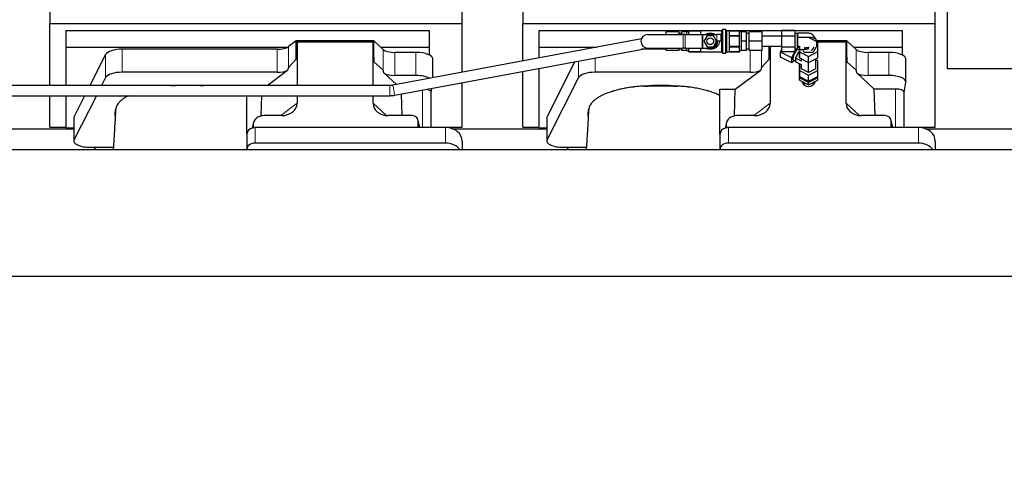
# Model space of a CAD drawing. Header units: inches. Extents: x 0 to 29700, y -16 to 21000.
# Tile 63 of 212: x 5526 to 6692, y 8332 to 8877. Entities that reach past the tile are written whole.
import ezdxf

# ---------------------------------------------------------------- set-up
doc = ezdxf.new("R2010")
doc.units = ezdxf.units.IN
doc.layers.add('254', color=7, linetype='Continuous', true_color=0xffffff)
doc.styles.add('latin_extended', font='simplex.shx')
doc.dimstyles.get("Standard").update_dxf_attribs({"dimtxt": 0.18, "dimasz": 0.18, "dimexe": 0.18, "dimexo": 0.0625, "dimgap": 0.09, "dimtad": 0, "dimtih": 1, "dimtoh": 1, "dimdec": 4, "dimzin": 0, "dimdsep": 46, "dimtxsty": 'Standard', "dimcen": 0.09, "dimadec": 0, "dimazin": 0, "dimtfac": 1, "dimtdec": 4, "dimtofl": 0, "dimtmove": 0, "dimatfit": 3, "dimfxl": 1, "dimtolj": 1, "dimtzin": 0, "dimarcsym": 0})

# ---------------------------------------------------------------- blocks, each defined once
blk = doc.blocks.new('_U9')
at = {"layer": '254', "color": 3, "linetype": 'Continuous', "lineweight": 13, "transparency": 16777216}
for p, q in [((2474.2, 8838.9), (623.1, 8838.9)), ((673.1, 8473.1), (673.1, 8663.9)), ((8496.1, 8298.1), (623.1, 8298.1))]:
    blk.add_line(p, q, dxfattribs=at)
at = {"layer": '254', "color": 3, "transparency": 16777216}
for points in [[(702.3, 8663.9), (643.9, 8663.9), (673.1, 8838.9)], [(643.9, 8473.1), (702.3, 8473.1), (673.1, 8298.1)]]:
    blk.add_solid(points, dxfattribs=at)
at = {"layer": 'Defpoints', "color": 0, "transparency": 16777216}
for p in [(673.1, 8838.9), (2524.2, 8838.9), (8546.1, 8298.1)]:
    blk.add_point(p, dxfattribs=at)
at = {"layer": '254', "color": 2, "lineweight": 13, "transparency": 16777216, "insert": (410.6, 8372.9), "char_height": 175, "attachment_point": 1, "rotation": 90, "style": 'latin_extended'}
blk.add_mtext('\\A1;\\C2;541', dxfattribs=at)

msp = doc.modelspace()

# ---------------------------------------------------------------- linework, layer by layer
at = {"layer": '254', "color": 2, "linetype": 'Continuous', "lineweight": 25}
for p, q in [((6609.745, 8872.611), (6609.745, 8958.929)), ((6624.085, 8958.926), (6624.085, 8819.537)), ((5561.745, 8911.818), (5561.745, 8872.611)), ((6049.745, 8872.611), (6049.745, 8909.439)), ((6121.745, 8911.818), (6121.745, 8872.611)), ((5561.745, 8799.139), (5561.745, 8872.611)), ((5561.745, 8872.611), (6049.745, 8872.611)), ((6049.745, 8814.724), (6049.745, 8872.611)), ((6121.745, 8828.147), (6121.745, 8872.611)), ((6121.745, 8872.611), (6609.745, 8872.611)), ((6609.745, 8749.786), (6609.745, 8872.611)), ((5580.745, 8864.3), (5580.745, 8844.497)), ((5580.745, 8864.3), (6010.745, 8864.3)), ((6010.745, 8864.3), (6010.745, 8844.497)), ((6140.745, 8864.3), (6140.745, 8844.497)), ((6140.745, 8864.3), (6357.552, 8864.3)), ((6269.585, 8859.595), (6311.398, 8859.595)), ((6291.085, 8862.595), (6291.085, 8859.594)), ((6306.585, 8862.595), (6291.085, 8862.595)), ((6306.585, 8862.595), (6306.585, 8859.594)), ((6309.585, 8860.595), (6306.585, 8860.595)), ((6309.585, 8862.595), (6309.585, 8859.594)), ((6315.485, 8862.595), (6309.585, 8862.595)), ((6313.898, 8859.595), (6311.398, 8859.595)), ((6313.898, 8859.595), (6333.924, 8859.595)), ((6318.085, 8862.595), (6315.485, 8862.595)), ((6315.485, 8862.595), (6315.485, 8859.595)), ((6356.885, 8864.095), (6318.085, 8864.095)), ((6318.085, 8864.095), (6318.085, 8864.089)), ((6318.085, 8861.121), (6318.085, 8864.089)), ((6318.085, 8864.089), (6332.085, 8864.089)), ((6318.085, 8859.595), (6318.085, 8861.121)), ((6332.085, 8864.089), (6332.085, 8859.595)), ((6333.924, 8859.595), (6334.924, 8859.595)), ((6334.924, 8859.595), (6351.585, 8859.595)), ((6356.585, 8859.595), (6351.585, 8859.595)), ((6356.585, 8851.595), (6356.585, 8859.595)), ((6358.085, 8851.595), (6358.085, 8865.295)), ((6361.785, 8865.595), (6358.385, 8865.595)), ((6362.085, 8851.595), (6362.085, 8865.295)), ((6362.611, 8864.3), (6570.745, 8864.3)), ((6378.085, 8864.095), (6363.285, 8864.095)), ((6366.085, 8864.089), (6366.085, 8858.152)), ((6366.085, 8864.089), (6378.085, 8864.089)), ((6378.085, 8864.095), (6378.085, 8864.089)), ((6378.085, 8861.121), (6378.085, 8864.089)), ((6380.685, 8862.595), (6378.085, 8862.595)), ((6378.085, 8858.152), (6378.085, 8861.121)), ((6386.585, 8862.595), (6380.685, 8862.595)), ((6380.685, 8857.095), (6380.685, 8862.595)), ((6386.585, 8851.595), (6386.585, 8862.595)), ((6389.585, 8860.595), (6386.585, 8860.595)), ((6389.585, 8851.595), (6389.585, 8862.595)), ((6405.085, 8862.595), (6389.585, 8862.595)), ((6405.085, 8851.595), (6405.085, 8862.595)), ((6428.085, 8864.284), (6428.085, 8857.46)), ((6443.585, 8864.284), (6428.085, 8864.284)), ((6443.585, 8864.284), (6443.585, 8857.46)), ((6447.085, 8860.595), (6443.585, 8860.595)), ((6447.085, 8860.595), (6447.085, 8851.595)), ((6570.745, 8864.3), (6570.745, 8844.497)), ((5853.475, 8852.126), (5844.157, 8845.247)), ((5945.411, 8852.126), (5853.475, 8852.126)), ((5853.475, 8830.502), (5853.475, 8852.126)), ((5853.475, 8830.502), (5854.456, 8850.823)), ((5854.456, 8850.823), (5944.491, 8850.823)), ((5854.456, 8850.823), (5854.456, 8799.138)), ((5944.491, 8850.823), (5945.411, 8827.364)), ((5944.491, 8799.138), (5944.491, 8850.823)), ((5956.521, 8841.862), (5945.411, 8852.126)), ((5945.411, 8827.364), (5945.411, 8852.126)), ((6262.055, 8854.303), (5967.855, 8799.46)), ((6339.832, 8858.095), (6336.079, 8851.595)), ((6336.079, 8851.595), (6339.832, 8845.095)), ((6347.337, 8858.095), (6339.832, 8858.095)), ((6351.09, 8851.595), (6347.337, 8858.095)), ((6347.337, 8845.095), (6351.09, 8851.595)), ((6356.585, 8851.595), (6351.585, 8851.595)), ((6358.085, 8837.895), (6358.085, 8851.595)), ((6362.085, 8837.895), (6362.085, 8851.595)), ((6378.085, 8858.152), (6366.085, 8858.152)), ((6366.085, 8857.532), (6366.085, 8845.657)), ((6378.085, 8857.532), (6366.085, 8857.532)), ((6378.085, 8858.152), (6378.085, 8857.532)), ((6378.085, 8851.595), (6378.085, 8857.532)), ((6378.085, 8845.657), (6378.085, 8851.595)), ((6380.685, 8851.595), (6380.685, 8857.095)), ((6380.685, 8846.095), (6380.685, 8851.595)), ((6386.585, 8851.595), (6380.685, 8851.595)), ((6386.585, 8840.595), (6386.585, 8851.595)), ((6389.585, 8840.595), (6389.585, 8851.595)), ((6405.085, 8851.595), (6389.585, 8851.595)), ((6428.085, 8857.595), (6405.085, 8857.595)), ((6405.085, 8840.595), (6405.085, 8851.595)), ((6428.085, 8857.46), (6428.085, 8844.77)), ((6443.585, 8857.46), (6428.085, 8857.46)), ((6443.585, 8857.46), (6443.585, 8844.77)), ((6447.085, 8851.595), (6447.085, 8842.595)), ((6471.081, 8850.538), (6460.078, 8856.166)), ((6505.411, 8852.126), (6469.606, 8852.126)), ((6470.522, 8850.823), (6504.491, 8850.823)), ((6471.088, 8839.271), (6471.081, 8850.538)), ((6504.491, 8850.823), (6505.411, 8827.364)), ((6504.491, 8778.229), (6504.491, 8850.823)), ((6516.521, 8841.862), (6505.411, 8852.126)), ((6505.411, 8827.364), (6505.411, 8852.126)), ((5580.745, 8844.497), (5580.745, 8799.136)), ((5580.745, 8844.497), (5842.937, 8844.497)), ((5627.818, 8835.957), (5609.085, 8799.138)), ((5830.84, 8842.148), (5647.45, 8842.148)), ((5953.662, 8844.497), (6010.745, 8844.497)), ((5970.054, 8787.663), (6270.092, 8843.594)), ((5995.214, 8838.318), (5970.38, 8838.318)), ((6010.745, 8844.497), (6010.745, 8835.486)), ((6140.745, 8844.497), (6140.745, 8831.688)), ((6140.745, 8844.497), (6209.457, 8844.497)), ((6291.087, 8842.148), (6262.335, 8842.148)), ((6269.585, 8843.595), (6311.398, 8843.595)), ((6291.085, 8843.595), (6291.085, 8840.595)), ((6306.585, 8840.595), (6291.085, 8840.595)), ((6309.584, 8842.148), (6306.583, 8842.148)), ((6306.585, 8843.595), (6306.585, 8840.595)), ((6306.585, 8842.595), (6309.585, 8842.595)), ((6309.585, 8843.595), (6309.585, 8840.595)), ((6315.485, 8840.595), (6309.585, 8840.595)), ((6313.898, 8843.595), (6311.398, 8843.595)), ((6313.898, 8843.595), (6333.924, 8843.595)), ((6315.485, 8843.595), (6315.485, 8840.595)), ((6315.485, 8840.595), (6318.085, 8840.595)), ((6318.085, 8842.068), (6318.085, 8843.595)), ((6318.085, 8839.1), (6318.085, 8842.068)), ((6332.085, 8839.1), (6318.085, 8839.1)), ((6318.085, 8839.1), (6318.085, 8839.095)), ((6318.085, 8839.095), (6356.885, 8839.095)), ((6332.085, 8843.594), (6332.085, 8839.1)), ((6333.924, 8843.595), (6334.924, 8843.595)), ((6334.924, 8843.595), (6343.585, 8843.595)), ((6339.832, 8845.095), (6347.337, 8845.095)), ((6358.385, 8837.595), (6361.785, 8837.595)), ((6363.285, 8839.095), (6378.085, 8839.095)), ((6366.085, 8845.657), (6378.085, 8845.657)), ((6366.085, 8845.037), (6366.085, 8839.1)), ((6366.085, 8845.037), (6378.085, 8845.037)), ((6378.085, 8839.1), (6366.085, 8839.1)), ((6378.085, 8845.657), (6378.085, 8845.037)), ((6378.085, 8842.068), (6378.085, 8845.037)), ((6378.085, 8839.1), (6378.085, 8842.068)), ((6378.085, 8840.595), (6380.685, 8840.595)), ((6378.085, 8839.1), (6378.085, 8839.095)), ((6380.685, 8840.595), (6380.685, 8846.095)), ((6386.585, 8840.595), (6380.685, 8840.595)), ((6389.582, 8842.148), (6386.582, 8842.148)), ((6386.585, 8842.595), (6389.585, 8842.595)), ((6405.085, 8840.595), (6389.585, 8840.595)), ((6405.085, 8845.595), (6428.085, 8845.595)), ((6413.475, 8830.502), (6413.475, 8845.595)), ((6413.475, 8830.502), (6414.203, 8845.594)), ((6414.456, 8845.594), (6414.456, 8778.135)), ((6426.868, 8838.782), (6428.085, 8841.302)), ((6426.868, 8832.917), (6426.868, 8838.782)), ((6440.296, 8831.914), (6426.868, 8838.782)), ((6428.085, 8844.77), (6428.085, 8838.905)), ((6443.585, 8844.77), (6428.085, 8844.77)), ((6443.585, 8838.905), (6428.085, 8838.905)), ((6440.296, 8831.914), (6445.451, 8842.595)), ((6443.585, 8844.77), (6443.585, 8838.905)), ((6443.585, 8842.595), (6447.085, 8842.595)), ((6447.979, 8838.668), (6445.42, 8833.365)), ((6447.085, 8844.599), (6448.811, 8846.333)), ((6448.823, 8840.416), (6447.979, 8838.668)), ((6449.083, 8840.677), (6448.823, 8840.416)), ((6449.083, 8840.282), (6448.823, 8840.416)), ((6449.081, 8843.37), (6449.082, 8842.054)), ((6449.082, 8841.93), (6449.088, 8832.104)), ((6449.084, 8845.785), (6449.086, 8842.054)), ((6449.086, 8842.011), (6449.088, 8839.261)), ((6449.088, 8832.104), (6449.088, 8839.261)), ((6449.088, 8839.261), (6460.091, 8833.633)), ((6460.091, 8833.633), (6471.088, 8839.271)), ((6471.088, 8832.114), (6471.088, 8839.271)), ((6513.662, 8844.497), (6570.745, 8844.497)), ((6555.214, 8838.318), (6530.38, 8838.318)), ((6570.745, 8844.497), (6570.745, 8835.486)), ((5844.157, 8820.356), (5853.475, 8830.502)), ((5945.411, 8827.364), (5956.521, 8817.198)), ((6015.214, 8808.288), (6015.214, 8830.664)), ((6183.49, 8827.45), (6150.429, 8762.471)), ((6404.157, 8820.356), (6413.475, 8830.502)), ((6440.296, 8826.049), (6426.868, 8832.917)), ((6440.296, 8826.049), (6440.296, 8831.914)), ((6442.991, 8828.757), (6440.296, 8826.049)), ((6441.692, 8829.422), (6444.577, 8827.946)), ((6445.42, 8833.365), (6444.577, 8831.618)), ((6451.587, 8828.032), (6444.577, 8831.618)), ((6444.577, 8831.618), (6444.577, 8830.718)), ((6444.577, 8830.718), (6444.577, 8827.986)), ((6444.577, 8827.986), (6444.577, 8827.086)), ((6451.587, 8823.5), (6444.577, 8827.086)), ((6449.081, 8821.206), (6449.081, 8824.782)), ((6449.083, 8824.781), (6449.088, 8817.097)), ((6449.088, 8832.104), (6460.091, 8826.476)), ((6451.587, 8828.032), (6451.586, 8830.826)), ((6451.587, 8828.032), (6451.587, 8830.825)), ((6460.09, 8814.491), (6460.09, 8826.476)), ((6460.091, 8826.476), (6460.091, 8833.633)), ((6460.091, 8826.476), (6471.088, 8832.114)), ((6468.587, 8818.848), (6468.587, 8830.832)), ((6471.081, 8828.374), (6468.587, 8829.649)), ((6471.088, 8817.107), (6471.081, 8828.374)), ((6505.411, 8827.364), (6516.521, 8817.198)), ((6575.214, 8803.41), (6575.214, 8830.664)), ((5830.84, 8814.894), (5647.45, 8814.894)), ((5818.937, 8799.138), (5843.321, 8817.45)), ((5957.25, 8814.028), (5972.155, 8800.262)), ((6121.745, 8749.786), (6121.745, 8815.939)), ((6140.745, 8819.482), (6140.745, 8749.229)), ((6390.84, 8814.894), (6207.45, 8814.894)), ((6373.069, 8794.731), (6403.321, 8817.45)), ((6449.081, 8821.206), (6449.088, 8809.94)), ((6449.081, 8816.866), (6449.081, 8819.821)), ((6449.082, 8819.821), (6449.081, 8819.821)), ((6449.081, 8819.821), (6449.088, 8808.554)), ((6449.081, 8816.866), (6449.088, 8805.599)), ((6449.088, 8817.097), (6460.091, 8811.469)), ((6449.088, 8809.94), (6449.088, 8817.097)), ((6451.587, 8818.84), (6451.584, 8823.502)), ((6451.587, 8818.84), (6451.587, 8823.5)), ((6460.09, 8814.491), (6451.587, 8818.84)), ((6468.587, 8818.848), (6460.09, 8814.491)), ((6460.091, 8811.469), (6471.088, 8817.107)), ((6471.088, 8809.95), (6471.088, 8817.107)), ((6517.25, 8814.028), (6537.8, 8795.049)), ((6624.085, 8819.537), (6742.963, 8819.537)), ((5627.818, 8808.703), (5622.951, 8799.137)), ((5995.214, 8811.063), (5970.38, 8811.063)), ((6049.745, 8749.786), (6049.745, 8802.519)), ((6187.818, 8808.703), (6150.429, 8735.216)), ((6449.088, 8809.94), (6460.091, 8804.312)), ((6449.088, 8808.554), (6460.091, 8802.926)), ((6449.088, 8805.599), (6449.088, 8808.554)), ((6449.088, 8805.599), (6460.091, 8799.971)), ((6460.091, 8804.312), (6460.091, 8811.469)), ((6460.091, 8804.312), (6471.088, 8809.95)), ((6460.091, 8802.926), (6471.088, 8808.565)), ((6460.091, 8799.971), (6471.088, 8805.61)), ((6460.091, 8799.971), (6460.091, 8802.926)), ((6471.088, 8808.565), (6471.087, 8809.95)), ((6471.088, 8805.61), (6471.088, 8808.565)), ((6555.214, 8811.063), (6530.38, 8811.063)), ((6573.099, 8791.012), (6575.169, 8802.901)), ((5979.034, 8763.599), (5978.031, 8789.149)), ((6013.099, 8791.012), (6013.94, 8795.844)), ((6013.099, 8749.401), (6013.099, 8791.142)), ((6355.031, 8741.467), (6355.031, 8794.731)), ((6355.031, 8794.731), (6373.069, 8794.731)), ((6372.148, 8763.263), (6373.069, 8794.731)), ((6562.89, 8795.049), (6537.8, 8795.049)), ((6539.034, 8763.599), (6537.8, 8795.049)), ((6573.099, 8749.401), (6573.099, 8791.142)), ((5561.745, 8749.786), (5561.745, 8787.139)), ((5580.745, 8787.138), (5580.745, 8749.229)), ((5602.98, 8787.138), (5590.429, 8762.471)), ((5616.846, 8787.137), (5590.429, 8735.216)), ((5795.031, 8741.467), (5795.031, 8787.137)), ((5812.148, 8763.263), (5812.846, 8787.138)), ((5854.456, 8787.138), (5854.456, 8778.135)), ((5944.491, 8778.229), (5944.491, 8787.139)), ((5590.061, 8761.008), (5590.061, 8733.753)), ((5802.526, 8754.17), (5801.441, 8748.874)), ((5836.119, 8763.599), (5815.267, 8763.599)), ((5990.747, 8763.599), (5962.286, 8763.599)), ((5999.687, 8749.402), (5997.582, 8758.645)), ((5997.721, 8749.403), (5997.721, 8757.413)), ((6150.061, 8761.008), (6150.061, 8733.753)), ((6362.526, 8754.17), (6361.441, 8748.874)), ((6396.119, 8763.599), (6375.267, 8763.599)), ((6550.747, 8763.599), (6522.286, 8763.599)), ((6559.687, 8749.402), (6557.582, 8758.645)), ((6557.721, 8749.403), (6557.721, 8757.413)), ((5478.125, 8748.046), (5590.059, 8748.046)), ((5561.745, 8749.786), (5580.745, 8749.786)), ((5580.745, 8749.229), (5590.064, 8749.229)), ((5802.316, 8752.103), (5802.316, 8748.806)), ((6030.031, 8749.403), (5805.031, 8749.403)), ((6013.099, 8749.786), (6049.745, 8749.786)), ((6038.125, 8748.046), (6150.059, 8748.046)), ((6121.745, 8749.786), (6140.745, 8749.786)), ((6140.745, 8749.229), (6150.064, 8749.229)), ((6362.316, 8752.103), (6362.316, 8748.806)), ((6590.031, 8749.403), (6365.031, 8749.403)), ((6573.099, 8749.786), (6609.745, 8749.786)), ((6598.125, 8748.046), (6735.081, 8748.046)), ((5795.031, 8741.469), (5795.031, 8723.207)), ((6030.031, 8731.141), (5805.031, 8731.141)), ((6050.031, 8733.535), (6050.031, 8723.005)), ((6355.031, 8741.469), (6355.031, 8723.207)), ((6590.031, 8731.141), (6365.031, 8731.141)), ((6610.031, 8733.535), (6610.031, 8723.005)), ((6784.585, 8723.005), (3425.129, 8723.005)), ((5610.061, 8726.1), (5615.081, 8726.1)), ((5615.081, 8726.1), (5615.081, 8723.004)), ((5615.081, 8726.1), (5636.956, 8726.1)), ((5615.081, 8723.005), (5615.081, 8726.099)), ((5795.031, 8723.207), (5795.031, 8723.004)), ((6170.061, 8726.1), (6175.081, 8726.1)), ((6175.081, 8726.1), (6175.081, 8723.004)), ((6175.081, 8726.1), (6196.956, 8726.1)), ((6175.081, 8723.005), (6175.081, 8726.099)), ((6355.031, 8723.207), (6355.031, 8723.004)), ((6784.585, 8573.006), (3425.129, 8573.006))]:
    msp.add_line(p, q, dxfattribs=at)
at = {"layer": '254', "color": 110, "linetype": 'Continuous', "lineweight": 13}
for p, q in [((6311.398, 8843.595), (6311.398, 8859.595)), ((6313.898, 8843.595), (6313.898, 8859.595)), ((6333.924, 8843.595), (6333.924, 8859.595)), ((6334.924, 8843.595), (6334.924, 8859.595)), ((6351.585, 8851.595), (6351.585, 8859.595)), ((6356.885, 8851.595), (6356.885, 8864.095)), ((6358.385, 8851.595), (6358.385, 8865.595)), ((6361.785, 8851.595), (6361.785, 8865.595)), ((6363.285, 8851.595), (6363.285, 8864.095)), ((6356.885, 8839.095), (6356.885, 8851.595)), ((6358.385, 8837.595), (6358.385, 8851.595)), ((6361.785, 8837.595), (6361.785, 8851.595)), ((6363.285, 8839.095), (6363.285, 8851.595)), ((5627.818, 8808.703), (5627.818, 8835.957)), ((5647.45, 8814.894), (5647.45, 8842.148)), ((5830.84, 8814.894), (5830.84, 8842.148)), ((5844.157, 8820.356), (5844.157, 8845.247)), ((5956.521, 8817.198), (5956.521, 8841.862)), ((5970.38, 8811.063), (5970.38, 8838.318)), ((5995.214, 8811.063), (5995.214, 8838.318)), ((6390.84, 8814.894), (6390.84, 8840.594)), ((6404.157, 8820.356), (6404.157, 8840.594)), ((6516.521, 8817.198), (6516.521, 8841.862)), ((6530.38, 8811.063), (6530.38, 8838.318)), ((6555.214, 8811.063), (6555.214, 8838.318)), ((6187.818, 8808.703), (6187.818, 8828.257)), ((6207.45, 8814.894), (6207.45, 8831.917)), ((5964.37, 8799.138), (5964.37, 8787.138)), ((6002.89, 8793.784), (6002.89, 8749.403)), ((6562.89, 8795.049), (6562.89, 8749.403)), ((5835.1, 8763.599), (5854.456, 8778.135)), ((5944.491, 8778.229), (5960.229, 8763.694)), ((6395.1, 8763.599), (6414.456, 8778.135)), ((6504.491, 8778.229), (6520.229, 8763.694)), ((5590.429, 8735.216), (5590.429, 8762.471)), ((5999.545, 8749.402), (5997.721, 8757.413)), ((6150.429, 8735.216), (6150.429, 8762.471)), ((6559.545, 8749.402), (6557.721, 8757.413)), ((5802.316, 8752.103), (5801.668, 8748.94)), ((5805.031, 8749.403), (5805.031, 8731.141)), ((6030.031, 8749.403), (6030.031, 8731.141)), ((6362.316, 8752.103), (6361.668, 8748.94)), ((6365.031, 8749.403), (6365.031, 8731.141)), ((6590.031, 8749.403), (6590.031, 8731.141))]:
    msp.add_line(p, q, dxfattribs=at)
at = {"layer": '254', "color": 2, "linetype": 'Continuous', "lineweight": 25}
msp.add_circle((6343.585, 8851.595), 4, dxfattribs=at)
for centre, radius, start, end in [((6269.585, 8851.595), 8, 90, 270), ((6343.585, 8851.595), 9, 62.733956, 117.266044), ((6356.885, 8865.295), 1.2, 270, 0), ((6358.385, 8865.295), 0.3, 90, 180), ((6361.785, 8865.295), 0.3, 0, 90), ((6363.285, 8865.295), 1.2, 180, 270), ((6343.585, 8851.595), 9, 242.733956, 360), ((6343.585, 8851.595), 8, 270, 360), ((6356.885, 8837.895), 1.2, 0, 90), ((6358.385, 8837.895), 0.3, 180, 270), ((6361.785, 8837.895), 0.3, 270, 0), ((6363.285, 8837.895), 1.2, 90, 180)]:
    msp.add_arc(centre, radius, start, end, dxfattribs=at)
for centre, major_axis, ratio, start_param, end_param in [((5647.45, 8834.494), (20, 0), 0.38268343, 1.57079633, 2.94929469), ((5830.84, 8847.888), (-15, 0), 0.38268343, 1.57079633, 2.66338411), ((5970.38, 8844.058), (-15, 0), 0.38268343, 0.392691, 1.57079633), ((5995.214, 8830.664), (20, 0), 0.38268343, 0.00001232, 1.57079633), ((6445.791, 8837.434), (-4.098, -8.013), 0.230662, 4.13592773, 6.28310814), ((6448.823, 8835.884), (-4.098, -8.013), 0.230662, 4.47743763, 5.14722995), ((6445.791, 8837.434), (-4.098, -8.013), 0.230662, 3.46775028, 3.99691226), ((6460.085, 8845.938), (6.3, 0), 0.88701083, 5.1858859, 5.78691184), ((6460.085, 8844.899), (6.3, 0), 0.88701083, 5.92838169, 6.28318531), ((6530.38, 8844.058), (-15, 0), 0.38268343, 0.392691, 1.57079633), ((6555.214, 8830.664), (20, 0), 0.38268343, 0.00001232, 1.57079633), ((6448.823, 8835.884), (-4.098, -8.013), 0.230662, 5.52463518, 6.1944275), ((5647.45, 8807.24), (20, 0), 0.38268343, 1.57079633, 2.94929469), ((5830.84, 8820.634), (-15, 0), 0.38268343, 1.57079633, 2.55363769), ((5830.84, 8474.124), (-13.469, -346.314), 0.01906421, 3.16403895, 3.27378537), ((5970.38, 8405.59), (13.933, -411.641), 0.01349833, 3.01630089, 3.12837507), ((5970.38, 8816.804), (-15, 0), 0.38268343, 0.50476519, 1.57079633), ((6207.45, 8807.24), (20, 0), 0.38268343, 1.57079633, 2.94929469), ((6390.84, 8820.634), (-15, 0), 0.38268343, 1.57079633, 2.55363769), ((6390.84, 8474.124), (-13.469, -346.314), 0.01906421, 3.16403895, 3.27378537), ((6530.38, 8405.59), (13.933, -411.641), 0.01349833, 3.01630089, 3.12837507), ((6530.38, 8816.804), (-15, 0), 0.38268343, 0.50476519, 1.57079633), ((5995.214, 8803.41), (20, 0), 0.38268343, 0.58879409, 1.57079633), ((6460.085, 8805.25), (8, 0), 0.88701083, 3.31820907, 4.71238898), ((6460.085, 8810.336), (10.5, 0), 0.88701083, 3.91923501, 4.45929442), ((6460.085, 8805.25), (8, 0), 0.88701083, 4.71238898, 6.10705976), ((6460.085, 8810.336), (10.5, 0), 0.88701083, 4.96675981, 5.50642652), ((6555.214, 8803.41), (20, 0), 0.38268343, 6.21662901, 7.85398163), ((5725.081, 8766.282), (86.5, 0), 0.38268343, 1.34837715, 1.79437947), ((6002.89, 8791.142), (10.208, 0), 0.38268343, 0.0000123, 1.10686269), ((6285.081, 8766.282), (86.5, 0), 0.38268343, 1.34837715, 1.79437947), ((6562.89, 8791.142), (10.208, 0), 0.38268343, 0.0000123, 1.57079633), ((5835.361, 8778.736), (19.053, -1.602), 0.78999837, 4.81840689, 6.34950244), ((5962.903, 8778.736), (-18.368, -1.548), 0.81975949, 6.21419263, 7.75151177), ((6395.361, 8778.736), (19.053, -1.602), 0.78999837, 4.81840689, 6.34950244), ((6522.903, 8778.736), (-18.368, -1.548), 0.81975949, 6.21419263, 7.75151177), ((5725.081, 8766.282), (86.5, 0), 0.38268343, 2.97250407, 3.29162567), ((6285.081, 8766.282), (86.5, 0), 0.38268343, 2.97250407, 3.29162567), ((5610.061, 8761.008), (20, 0), 0.38268343, 2.94929469, 3.14160971), ((5815.356, 8752.024), (13.036, -0.373), 0.88747945, 1.60301001, 3.16696865), ((5990.694, 8757.366), (-7.024, -0.222), 0.88679661, 3.1136042, 4.67680381), ((6170.061, 8761.008), (20, 0), 0.38268343, 2.94929469, 3.14160971), ((6375.356, 8752.024), (13.036, -0.373), 0.88747945, 1.60301001, 3.16696865), ((6550.694, 8757.366), (-7.024, -0.222), 0.88679661, 3.1136042, 4.67680381), ((5805.031, 8741.469), (10, 0), 0.79339584, 1.84746968, 3.14159265), ((5805.031, 8728.609), (0, -20.985), 0.47652353, 3.31334518, 3.41653753), ((5805.031, 8741.469), (10, 0), 0.79339584, 1.57079633, 1.74254885), ((6030.031, 8733.535), (20, 0), 0.79339584, 0, 1.57079633), ((6365.031, 8741.469), (10, 0), 0.79339584, 1.84746968, 3.14159265), ((6365.031, 8728.609), (0, -20.985), 0.47652353, 3.31334518, 3.41653753), ((6365.031, 8741.469), (10, 0), 0.79339584, 1.57079633, 1.74254885), ((6590.031, 8733.535), (20, 0), 0.79339584, 0, 1.57079633), ((5610.061, 8733.753), (20, 0), 0.38268343, 2.94929469, 4.71238898), ((5805.031, 8723.207), (10, 0), 0.79339584, 1.57079633, 3.14159265), ((6030.031, 8715.273), (20, 0), 0.79339584, 0.50896255, 1.57079633), ((6170.061, 8733.753), (20, 0), 0.38268343, 2.94929469, 4.71238898), ((6365.031, 8723.207), (10, 0), 0.79339584, 1.57079633, 3.14159265), ((6590.031, 8715.273), (20, 0), 0.79339584, 0.50896255, 1.57079633)]:
    msp.add_ellipse(centre, major_axis=major_axis, ratio=ratio, start_param=start_param, end_param=end_param, dxfattribs=at)
at = {"layer": '254', "color": 110, "linetype": 'Continuous', "lineweight": 13}
msp.add_ellipse((5968.955, 8793.561), major_axis=(-1.1, 5.898), ratio=0.00693813, start_param=3.14110055, end_param=6.28318531, dxfattribs=at)
for points, knots in [([(6337.836, 8859.68), (6337.944, 8859.736), (6338.052, 8859.792), (6338.309, 8859.917), (6338.458, 8859.986), (6338.913, 8860.184), (6339.221, 8860.304), (6339.851, 8860.519), (6340.172, 8860.614), (6340.664, 8860.738), (6340.83, 8860.776), (6341.081, 8860.829), (6341.166, 8860.845), (6341.335, 8860.877), (6341.421, 8860.892), (6341.848, 8860.963), (6342.192, 8861.006), (6342.885, 8861.063), (6343.234, 8861.077), (6343.674, 8861.077), (6343.762, 8861.076), (6343.938, 8861.073), (6344.026, 8861.07), (6344.29, 8861.059), (6344.464, 8861.048), (6344.985, 8861.005), (6345.328, 8860.962), (6345.838, 8860.877), (6346.007, 8860.846), (6346.259, 8860.793), (6346.343, 8860.775), (6346.51, 8860.736), (6346.593, 8860.716), (6347.005, 8860.612), (6347.326, 8860.517), (6347.954, 8860.302), (6348.261, 8860.183), (6348.711, 8859.986), (6348.86, 8859.917), (6349.08, 8859.809), (6349.154, 8859.773), (6349.299, 8859.698), (6349.371, 8859.659), (6349.449, 8859.617), (6349.455, 8859.614), (6349.46, 8859.611)], [0, 0, 0, 0, 0.03144443, 0.03144443, 0.07348243, 0.07348243, 0.15755843, 0.15755843, 0.24163444, 0.24163444, 0.28367244, 0.28367244, 0.30469144, 0.30469144, 0.32571044, 0.32571044, 0.40978645, 0.40978645, 0.49386245, 0.49386245, 0.51488145, 0.51488145, 0.53590045, 0.53590045, 0.57793846, 0.57793846, 0.66201446, 0.66201446, 0.70405246, 0.70405246, 0.72507146, 0.72507146, 0.74609047, 0.74609047, 0.83016647, 0.83016647, 0.91424248, 0.91424248, 0.95628048, 0.95628048, 0.97729948, 0.97729948, 0.99831848, 0.99831848, 1, 1, 1, 1]), ([(6354.585, 8851.595), (6354.585, 8851.249), (6354.563, 8850.905), (6354.508, 8850.474), (6354.489, 8850.344), (6354.467, 8850.214), (6354.452, 8850.128), (6354.444, 8850.084), (6354.403, 8849.869), (6354.365, 8849.7), (6354.235, 8849.198), (6354.129, 8848.873), (6353.943, 8848.399), (6353.876, 8848.243), (6353.77, 8848.013), (6353.715, 8847.898), (6353.658, 8847.785), (6353.619, 8847.709), (6353.599, 8847.672), (6353.42, 8847.336), (6353.246, 8847.051), (6352.873, 8846.505), (6352.674, 8846.245), (6352.357, 8845.871), (6352.248, 8845.749), (6352.08, 8845.57), (6352.023, 8845.511), (6351.908, 8845.395), (6351.85, 8845.337), (6351.558, 8845.055), (6351.315, 8844.842), (6350.812, 8844.44), (6350.551, 8844.25), (6350.014, 8843.894), (6349.736, 8843.728), (6349.377, 8843.533), (6349.305, 8843.494), (6349.159, 8843.419), (6348.94, 8843.309), (6348.717, 8843.206), (6348.266, 8843.009), (6347.959, 8842.889), (6347.33, 8842.674), (6347.009, 8842.578), (6346.597, 8842.474), (6346.514, 8842.454), (6346.389, 8842.425), (6346.347, 8842.416), (6346.263, 8842.397), (6346.053, 8842.352), (6345.842, 8842.312), (6345.332, 8842.227), (6344.988, 8842.185), (6344.467, 8842.141), (6344.293, 8842.13), (6344.029, 8842.119), (6343.941, 8842.116), (6343.765, 8842.113), (6343.677, 8842.112), (6343.237, 8842.112), (6342.888, 8842.126), (6342.194, 8842.183), (6341.85, 8842.226), (6341.466, 8842.289), (6341.423, 8842.297), (6341.338, 8842.312), (6341.295, 8842.319), (6341.168, 8842.343), (6340.915, 8842.393), (6340.666, 8842.451), (6340.173, 8842.574), (6339.852, 8842.67), (6339.223, 8842.884), (6338.915, 8843.004), (6338.537, 8843.169), (6338.462, 8843.202), (6338.313, 8843.272), (6338.238, 8843.307), (6338.049, 8843.399), (6337.935, 8843.457), (6337.823, 8843.517)], [0, 0, 0, 0, 0.04537354, 0.04537354, 0.05679689, 0.06250857, 0.06250857, 0.06822024, 0.06822024, 0.09106694, 0.09106694, 0.13676034, 0.13676034, 0.15960704, 0.15960704, 0.17103039, 0.17674206, 0.17674206, 0.18245374, 0.18245374, 0.22814713, 0.22814713, 0.27384053, 0.27384053, 0.29668723, 0.29668723, 0.30811058, 0.30811058, 0.31953393, 0.31953393, 0.36522732, 0.36522732, 0.41092072, 0.41092072, 0.45661412, 0.45661412, 0.46803747, 0.46803747, 0.47946082, 0.50230752, 0.50230752, 0.54800091, 0.54800091, 0.59369431, 0.59369431, 0.60511766, 0.60511766, 0.61082934, 0.61082934, 0.61654101, 0.63938771, 0.63938771, 0.68508111, 0.68508111, 0.7079278, 0.7079278, 0.71935115, 0.71935115, 0.7307745, 0.7307745, 0.7764679, 0.7764679, 0.8221613, 0.8221613, 0.82787297, 0.82787297, 0.83358465, 0.83358465, 0.845008, 0.8678547, 0.8678547, 0.91354809, 0.91354809, 0.95924149, 0.95924149, 0.97066484, 0.97066484, 0.98208819, 0.98208819, 1, 1, 1, 1])]:
    msp.add_open_spline(points, degree=3, knots=knots, dxfattribs=at)
at = {"layer": '254', "color": 2, "linetype": 'Continuous', "lineweight": 25}
for points, degree, knots in [([(6447.085, 8856.127), (6447.085, 8860.063), (6447.085, 8860.082), (6447.085, 8861.056), (6447.085, 8861.071), (6447.085, 8861.269), (6447.085, 8861.358), (6447.085, 8861.38)], 2, [0, 0, 0, 0.75294118, 0.75294118, 0.94117647, 0.94117647, 0.98823529, 1, 1, 1]), ([(6469.455, 8852.944), (6468.147, 8855.065), (6466.451, 8857.317), (6464.569, 8859.552), (6464.216, 8859.912), (6463.805, 8860.26), (6463.035, 8860.562), (6461.291, 8861.049), (6455.8, 8861.03), (6450.987, 8861.258), (6447.085, 8861.126)], 3, [0, 0, 0, 0, 0.29589861, 0.33111633, 0.34351182, 0.35298995, 0.39099541, 0.45171285, 0.56144098, 1, 1, 1, 1]), ([(6447.085, 8842.063), (6447.085, 8841.913), (6447.085, 8841.831), (6447.085, 8841.789), (6447.085, 8841.804), (6447.085, 8841.858), (6447.085, 8842.049), (6447.085, 8842.355), (6447.085, 8842.377), (6447.085, 8845.734), (6447.085, 8845.754), (6447.085, 8846.054), (6447.085, 8846.255), (6447.085, 8846.303), (6447.085, 8846.326), (6447.085, 8846.395), (6447.085, 8846.569), (6447.085, 8846.934), (6447.085, 8846.962), (6447.085, 8848.772), (6447.085, 8852.45), (6447.085, 8856.127)], 2, [0, 0, 0, 0.01940663, 0.02510775, 0.02795831, 0.03080888, 0.04221112, 0.08782012, 0.08782012, 0.27025609, 0.45269207, 0.45269207, 0.49830106, 0.50970331, 0.51255388, 0.51540444, 0.52110556, 0.54391006, 0.54391006, 0.63512805, 0.63512805, 1, 1, 1]), ([(6469.899, 8845.938), (6469.899, 8846.721), (6469.899, 8848.285), (6469.904, 8850.046), (6469.895, 8851.219), (6469.923, 8852.003), (6469.402, 8853.363), (6467.06, 8855.071), (6463.578, 8855.925), (6461.274, 8856.1), (6460.429, 8856.127), (6459.157, 8856.126), (6456.404, 8856.127), (6452.168, 8856.127), (6448.779, 8856.127), (6447.085, 8856.127)], 3, [0, 0, 0, 0, 0.125, 0.25, 0.28125, 0.3125, 0.375, 0.5, 0.625, 0.65625, 0.671875, 0.6875, 0.75, 0.875, 1, 1, 1, 1]), ([(6447.085, 8842.063), (6449.686, 8841.826), (6453.269, 8841.8), (6457.203, 8842.304), (6458.784, 8842.566), (6459.47, 8842.734), (6459.794, 8842.822), (6459.922, 8842.898), (6459.988, 8842.978), (6459.897, 8843.1), (6459.912, 8843.299), (6460.001, 8843.613), (6460.198, 8843.942), (6460.418, 8844.19), (6460.526, 8844.273), (6460.56, 8844.292), (6460.57, 8844.297), (6460.574, 8844.298), (6460.576, 8844.298), (6460.576, 8844.298), (6460.577, 8844.298), (6460.577, 8844.298), (6460.578, 8844.298), (6460.578, 8844.297), (6460.578, 8844.297), (6460.578, 8844.296), (6460.574, 8844.291), (6460.55, 8844.271), (6460.422, 8844.199), (6460.091, 8844.08), (6459.15, 8843.893), (6458.077, 8843.9), (6457.095, 8843.75), (6456.584, 8843.578), (6456.159, 8843.396), (6455.898, 8843.259), (6455.783, 8843.188), (6455.746, 8843.164), (6455.728, 8843.154), (6455.718, 8843.156), (6455.717, 8843.174), (6455.709, 8843.192), (6455.697, 8843.217), (6455.564, 8843.504), (6455.521, 8843.956), (6455.708, 8844.305), (6455.826, 8844.446)], 3, [0, 0, 0, 0, 0.29550815, 0.4157716, 0.46644789, 0.4877548, 0.5053416, 0.50864899, 0.51155523, 0.52640126, 0.53850035, 0.56136696, 0.60526096, 0.62329148, 0.62792657, 0.6291466, 0.6294863, 0.62959224, 0.62963112, 0.62966253, 0.62967641, 0.62968975, 0.62970317, 0.62971729, 0.62974954, 0.62978956, 0.63004868, 0.63110391, 0.63543619, 0.65295529, 0.67882896, 0.75176781, 0.77347412, 0.79639692, 0.82366223, 0.8390741, 0.84318417, 0.84525835, 0.84623721, 0.84671074, 0.84833359, 0.84962087, 0.85187162, 0.85592574, 0.93818652, 1, 1, 1, 1]), ([(6469.899, 8845.938), (6466.22, 8840.286), (6466.219, 8840.283), (6465.313, 8838.891), (6465.299, 8838.87), (6465.12, 8838.589), (6465.026, 8838.457), (6464.998, 8838.401), (6464.957, 8838.397), (6464.846, 8838.4), (6464.685, 8838.399), (6464.422, 8838.396), (6463.765, 8838.398), (6463.719, 8838.399), (6456.448, 8838.399), (6456.404, 8838.398), (6455.748, 8838.396), (6455.484, 8838.399), (6455.324, 8838.4), (6455.213, 8838.397), (6455.171, 8838.401), (6455.143, 8838.456), (6455.05, 8838.588), (6454.87, 8838.87), (6454.858, 8838.889), (6453.327, 8841.242), (6452.809, 8842.037)], 2, [0, 0, 0, 0.31550096, 0.31550096, 0.3943762, 0.3943762, 0.41409501, 0.41902471, 0.42148956, 0.42395441, 0.43381381, 0.43381381, 0.47325143, 0.47325143, 0.63100191, 0.78875239, 0.78875239, 0.82819001, 0.82819001, 0.83804942, 0.84051427, 0.84297912, 0.84790882, 0.86762763, 0.86762763, 0.94650287, 1, 1, 1]), ([(5964.37, 8799.138), (5938.299, 8799.138), (5889.797, 8799.138), (5822.503, 8799.138), (5766.126, 8799.138), (5720.019, 8799.138), (5644.449, 8799.138), (5495.986, 8799.138), (5202.459, 8799.138), (4757.08, 8799.138), (4370.399, 8799.138), (4112.145, 8799.138), (4027.77, 8799.138), (3959.149, 8799.138), (3900.949, 8799.138), (3845.785, 8799.138), (3776.216, 8799.138), (3692.212, 8799.138), (3631.397, 8799.138), (3598.585, 8799.138)], 3, [0, 0, 0, 0, 0.03305969, 0.06150455, 0.08533457, 0.10454975, 0.11997221, 0.1811625, 0.2928125, 0.4921875, 0.7459375, 0.78315417, 0.8196735, 0.85293149, 0.870171, 0.89347619, 0.92288275, 0.95839069, 1, 1, 1, 1]), ([(6265.902, 8798.56), (6264.829, 8798.508), (6263.76, 8798.448), (6261.63, 8798.311), (6260.569, 8798.233), (6257.398, 8797.974), (6255.299, 8797.766), (6252.696, 8797.462), (6252.176, 8797.399), (6251.398, 8797.301), (6251.01, 8797.251), (6250.492, 8797.183), (6250.234, 8797.148), (6249.073, 8796.991), (6248.052, 8796.843), (6246.034, 8796.532), (6245.036, 8796.369), (6243.063, 8796.026), (6242.088, 8795.847), (6240.16, 8795.474), (6239.208, 8795.279), (6237.325, 8794.874), (6235.465, 8794.453), (6232.741, 8793.775), (6230.97, 8793.292), (6229.659, 8792.918), (6229.225, 8792.792), (6228.685, 8792.631), (6228.578, 8792.598), (6228.363, 8792.534), (6228.255, 8792.501), (6227.934, 8792.403), (6227.721, 8792.338), (6226.663, 8792.007), (6225.833, 8791.737), (6223.398, 8790.908), (6221.846, 8790.331), (6219.62, 8789.43), (6218.17, 8788.818), (6216.098, 8787.864), (6214.785, 8787.205), (6213.506, 8786.534), (6212.885, 8786.192), (6211.979, 8785.671), (6211.681, 8785.495), (6211.315, 8785.274), (6211.242, 8785.23), (6211.097, 8785.141), (6210.88, 8785.008), (6210.667, 8784.874), (6209.962, 8784.427), (6208.879, 8783.704), (6207.383, 8782.6), (6206.015, 8781.475), (6205.188, 8780.712), (6204.403, 8779.942), (6204.032, 8779.554), (6202.983, 8778.378), (6202.37, 8777.581), (6201.781, 8776.668), (6201.717, 8776.566), (6201.591, 8776.362), (6201.53, 8776.26), (6201.35, 8775.954), (6201.237, 8775.749), (6200.914, 8775.136), (6200.722, 8774.726), (6200.385, 8773.907), (6200.239, 8773.496), (6199.992, 8772.675), (6199.892, 8772.264), (6199.815, 8771.852)], 3, [0, 0, 0, 0, 0.03125, 0.03125, 0.0625, 0.0625, 0.125, 0.125, 0.140625, 0.140625, 0.1484375, 0.15234375, 0.15625, 0.15625, 0.1875, 0.1875, 0.21875, 0.21875, 0.25, 0.25, 0.28125, 0.28125, 0.3125, 0.34375, 0.375, 0.375, 0.390625, 0.390625, 0.39453125, 0.39453125, 0.3984375, 0.3984375, 0.40625, 0.40625, 0.4375, 0.4375, 0.5, 0.5, 0.53125, 0.5625, 0.59375, 0.59375, 0.625, 0.625, 0.640625, 0.640625, 0.64453125, 0.64453125, 0.6484375, 0.65625, 0.65625, 0.6875, 0.71875, 0.75, 0.78125, 0.78125, 0.8125, 0.8125, 0.875, 0.875, 0.8828125, 0.8828125, 0.890625, 0.890625, 0.90625, 0.90625, 0.9375, 0.9375, 0.96875, 0.96875, 1, 1, 1, 1]), ([(6304.351, 8798.09), (6303.556, 8798.128), (6302.759, 8798.162), (6301.162, 8798.218), (6300.361, 8798.241), (6299.158, 8798.268), (6298.757, 8798.276), (6297.953, 8798.288), (6297.551, 8798.293), (6296.746, 8798.3), (6296.343, 8798.303), (6295.537, 8798.308), (6295.133, 8798.309), (6294.528, 8798.311), (6294.326, 8798.311), (6293.923, 8798.312), (6293.721, 8798.312), (6293.115, 8798.312), (6292.711, 8798.312), (6291.5, 8798.311), (6290.692, 8798.311), (6288.269, 8798.311), (6286.654, 8798.311), (6283.424, 8798.312), (6281.808, 8798.312), (6278.578, 8798.312), (6276.962, 8798.312), (6275.297, 8798.312), (6275.246, 8798.312), (6275.145, 8798.312), (6275.095, 8798.312), (6274.943, 8798.312), (6274.842, 8798.312), (6274.539, 8798.311), (6274.338, 8798.311), (6273.732, 8798.307), (6273.328, 8798.304), (6272.722, 8798.296), (6272.52, 8798.294), (6272.117, 8798.288), (6271.512, 8798.278), (6270.908, 8798.265), (6268.9, 8798.217), (6267.303, 8798.159), (6265.718, 8798.082)], 3, [0, 0, 0, 0, 0.0625, 0.0625, 0.125, 0.125, 0.15625, 0.15625, 0.1875, 0.1875, 0.21875, 0.21875, 0.25, 0.25, 0.265625, 0.265625, 0.28125, 0.28125, 0.3125, 0.3125, 0.375, 0.375, 0.5, 0.5, 0.625, 0.625, 0.75, 0.75, 0.75390625, 0.75390625, 0.7578125, 0.7578125, 0.765625, 0.765625, 0.78125, 0.78125, 0.8125, 0.8125, 0.828125, 0.828125, 0.84375, 0.875, 0.875, 1, 1, 1, 1]), ([(6355.031, 8787.397), (6354.268, 8787.779), (6353.482, 8788.153), (6351.866, 8788.884), (6350.204, 8789.599), (6348.455, 8790.282), (6346.661, 8790.948), (6345.742, 8791.273), (6343.858, 8791.907), (6342.894, 8792.215), (6341.413, 8792.665), (6340.914, 8792.813), (6340.282, 8792.995), (6340.155, 8793.032), (6339.901, 8793.104), (6339.774, 8793.14), (6339.391, 8793.247), (6339.135, 8793.318), (6337.85, 8793.67), (6336.807, 8793.94), (6334.693, 8794.459), (6332.552, 8794.957), (6330.354, 8795.412), (6328.128, 8795.847), (6327.001, 8796.053), (6324.719, 8796.445), (6323.564, 8796.63), (6321.224, 8796.978), (6320.04, 8797.141), (6318.542, 8797.332), (6318.091, 8797.388), (6317.639, 8797.443), (6317.336, 8797.479), (6317.185, 8797.497), (6316.428, 8797.585), (6315.821, 8797.653), (6313.998, 8797.848), (6312.778, 8797.965), (6310.331, 8798.178), (6309.103, 8798.272), (6306.639, 8798.438), (6305.403, 8798.509), (6304.162, 8798.568)], 3, [0, 0, 0, 0, 0.0625, 0.0625, 0.125, 0.1875, 0.1875, 0.25, 0.25, 0.3125, 0.3125, 0.34375, 0.34375, 0.3515625, 0.3515625, 0.359375, 0.359375, 0.375, 0.375, 0.4375, 0.4375, 0.5, 0.5625, 0.5625, 0.625, 0.625, 0.6875, 0.6875, 0.75, 0.75, 0.765625, 0.7734375, 0.7734375, 0.78125, 0.78125, 0.8125, 0.8125, 0.875, 0.875, 0.9375, 0.9375, 1, 1, 1, 1]), ([(3598.585, 8787.138), (3624.655, 8787.138), (3673.157, 8787.138), (3740.452, 8787.138), (3796.829, 8787.138), (3842.936, 8787.138), (3918.505, 8787.138), (4066.968, 8787.138), (4360.496, 8787.138), (4805.874, 8787.138), (5192.555, 8787.138), (5450.809, 8787.138), (5535.184, 8787.138), (5603.805, 8787.138), (5662.006, 8787.138), (5717.169, 8787.138), (5786.739, 8787.138), (5870.743, 8787.138), (5931.557, 8787.138), (5964.37, 8787.138)], 3, [0, 0, 0, 0, 0.03305969, 0.06150455, 0.08533457, 0.10454975, 0.11997221, 0.1811625, 0.2928125, 0.4921875, 0.7459375, 0.78315417, 0.8196735, 0.85293149, 0.870171, 0.89347619, 0.92288275, 0.95839069, 1, 1, 1, 1]), ([(5655.036, 8787.327), (5654.736, 8787.176), (5654.439, 8787.023), (5653.506, 8786.534), (5652.885, 8786.192), (5651.979, 8785.671), (5651.681, 8785.495), (5651.315, 8785.274), (5651.242, 8785.23), (5651.097, 8785.141), (5650.88, 8785.008), (5650.667, 8784.874), (5649.962, 8784.427), (5648.879, 8783.704), (5647.383, 8782.6), (5646.015, 8781.475), (5645.188, 8780.712), (5644.403, 8779.942), (5644.032, 8779.554), (5642.983, 8778.378), (5642.37, 8777.581), (5641.781, 8776.668), (5641.717, 8776.566), (5641.591, 8776.362), (5641.53, 8776.26), (5641.35, 8775.954), (5641.237, 8775.749), (5640.914, 8775.136), (5640.722, 8774.726), (5640.385, 8773.907), (5640.239, 8773.496), (5639.992, 8772.675), (5639.892, 8772.264), (5639.815, 8771.852)], 3, [0, 0, 0, 0, 0.03406769, 0.03406769, 0.10837017, 0.10837017, 0.14552142, 0.14552142, 0.15480923, 0.15480923, 0.16409704, 0.18267266, 0.18267266, 0.25697515, 0.33127763, 0.40558012, 0.4798826, 0.4798826, 0.55418509, 0.55418509, 0.70279006, 0.70279006, 0.72136568, 0.72136568, 0.7399413, 0.7399413, 0.77709254, 0.77709254, 0.85139503, 0.85139503, 0.92569751, 0.92569751, 1, 1, 1, 1]), ([(5639.573, 8768.979), (5639.376, 8765.5), (5638.983, 8758.707), (5638.066, 8743.777), (5637.313, 8731.806), (5636.778, 8723.271), (5636.761, 8723.003)], 3, [0, 0, 0, 0, 0.23660167, 0.45684247, 0.98295382, 1, 1, 1, 1]), ([(5639.771, 8771.292), (5639.733, 8771.077), (5639.701, 8770.861), (5639.65, 8770.431), (5639.612, 8770), (5639.597, 8769.569), (5639.59, 8769.226), (5639.588, 8769.099), (5639.587, 8768.972)], 3, [0, 0, 0, 0, 0.27855153, 0.27855153, 0.55710305, 0.83565458, 0.83565458, 1, 1, 1, 1]), ([(6199.573, 8768.979), (6199.376, 8765.5), (6198.983, 8758.707), (6198.066, 8743.777), (6197.313, 8731.806), (6196.778, 8723.271), (6196.761, 8723.003)], 3, [0, 0, 0, 0, 0.23660167, 0.45684247, 0.98295382, 1, 1, 1, 1]), ([(6199.771, 8771.292), (6199.733, 8771.077), (6199.701, 8770.861), (6199.65, 8770.431), (6199.612, 8770), (6199.597, 8769.569), (6199.59, 8769.226), (6199.588, 8769.099), (6199.587, 8768.972)], 3, [0, 0, 0, 0, 0.27855153, 0.27855153, 0.55710305, 0.83565458, 0.83565458, 1, 1, 1, 1])]:
    msp.add_open_spline(points, degree=degree, knots=knots, dxfattribs=at)
for points, degree in [([(5967.855, 8799.46), (5964.37, 8799.138)], 1), ([(6265.718, 8798.082), (6265.78, 8798.241), (6265.841, 8798.4), (6265.902, 8798.56)], 3), ([(6304.162, 8798.568), (6304.225, 8798.409), (6304.288, 8798.249), (6304.351, 8798.09)], 3), ([(5964.37, 8787.138), (5970.054, 8787.663)], 1), ([(5639.815, 8771.852), (5639.8, 8771.665), (5639.786, 8771.479), (5639.771, 8771.292)], 3), ([(6199.815, 8771.852), (6199.8, 8771.665), (6199.786, 8771.479), (6199.771, 8771.292)], 3), ([(5639.523, 8760.948), (5639.533, 8761.077), (5639.543, 8761.205), (5639.553, 8761.334)], 3), ([(6199.523, 8760.948), (6199.533, 8761.077), (6199.543, 8761.205), (6199.553, 8761.334)], 3)]:
    msp.add_open_spline(points, degree=degree, dxfattribs=at)
for points in [[(5802.316, 8748.806), (5802.308, 8748.954), (5802.3, 8749.101)], [(6362.316, 8748.806), (6362.308, 8748.954), (6362.3, 8749.101)]]:
    msp.add_rational_spline(points, [0.500000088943, 0.499999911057, 0.500000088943], degree=2, dxfattribs=at)

# ---------------------------------------------------------------- dimensions: what is measured, and where the dimension line sits
at = {"layer": '254', "color": 2, "linetype": 'Continuous', "lineweight": 13}
dim = msp.add_linear_dim(base=(673.105, 8838.906), p1=(8546.085, 8298.083), p2=(2524.191, 8838.906), angle=90, text='\\C2;541', dimstyle='Standard', override={"dimscale": 50, "dimtxt": 3.5, "dimasz": 3.5, "dimexe": 1, "dimexo": 1, "dimgap": 1.75, "dimtad": 1, "dimtih": 0, "dimtoh": 0, "dimdec": 0, "dimlfac": 0.02, "dimzin": 8, "dimdsep": 46, "dimlunit": 2, "dimpost": '', "dimtxsty": 'latin_extended', "dimsah": 1, "dimse1": 0, "dimse2": 0, "dimsd1": 0, "dimsd2": 0, "dimclrd": 3, "dimclre": 3, "dimclrt": 2, "dimtol": 0, "dimtm": -0.1, "dimtfac": 0.714286, "dimtdec": 3, "dimtofl": 1, "dimtmove": 0, "dimtzin": 8, "dimlwd": 13, "dimlwe": 13}, dxfattribs=at)
dim.commit()
dim.dimension.update_dxf_attribs({"geometry": '_U9', "text_midpoint": (673.105, 8560.429), "dimtype": 160})

doc.saveas('drawing.dxf')
